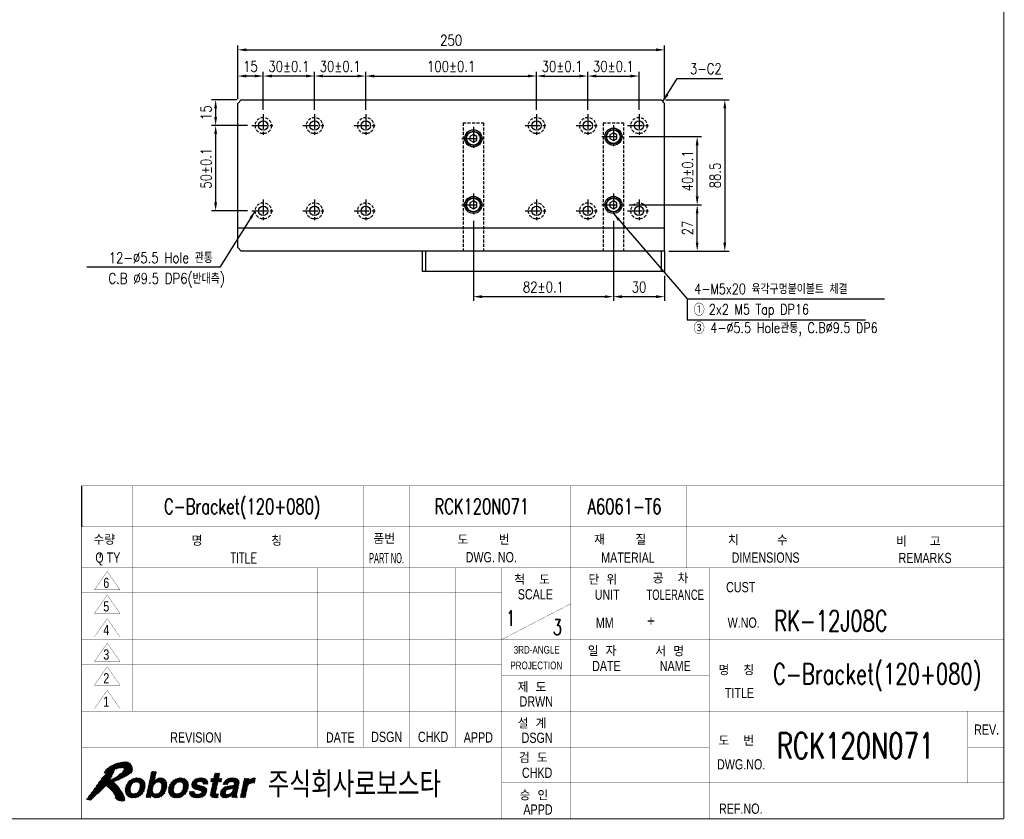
# Model space of a CAD drawing. Extents: x 2848 to 4001, y -7894 to -7084.
# Tile 3 of 4: x 3425 to 4001, y -7877 to -7409. Entities that reach past the tile are written whole.
import ezdxf
from ezdxf.enums import TextEntityAlignment as Align

# ---------------------------------------------------------------- set-up
doc = ezdxf.new("R2010")
doc.units = 0
doc.header["$LTSCALE"] = 7
doc.linetypes.add('CENTER', pattern=[2, 1.25, -0.25, 0.25, -0.25])
doc.linetypes.add('HIDDEN', pattern=[0.375, 0.25, -0.125])
doc.layers.get('0').update_dxf_attribs({"linetype": 'CONTINUOUS'})
doc.layers.get('DEFPOINTS').update_dxf_attribs({"linetype": 'CONTINUOUS'})
for name, color, linetype in [('1', 3, 'CENTER'), ('3', 4, 'CONTINUOUS'), ('CENTERLINE', 3, 'CENTER'), ('DIMENSION', 4, 'CONTINUOUS'), ('HIDDENLINE', 5, 'HIDDEN'), ('TEXT', 4, 'CONTINUOUS')]:
    doc.layers.add(name, color=color, linetype=linetype)
doc.styles.add('GHS', font='romans.shx', dxfattribs={"width": 0.8, "bigfont": 'ghs.shx'})
doc.styles.add('HS', font='txt.shx', dxfattribs={"width": 0.8, "bigfont": 'hs.shx'})
doc.styles.add('ROMANS', font='ROMANS.shx', dxfattribs={"width": 0.8})
doc.styles.get("Standard").update_dxf_attribs({"font": 'Gulim.ttf'})
doc.dimstyles.new('ISO-25(x2.5)', dxfattribs={"dimscale": 2.5, "dimtxt": 2.5, "dimasz": 2, "dimexe": 1, "dimexo": 1, "dimgap": 1, "dimtad": 1, "dimdec": 4, "dimdsep": 46, "dimtxsty": 'GHS', "dimcen": 0, "dimclrd": 256, "dimclre": 256, "dimclrt": 9, "dimadec": 0, "dimazin": 0, "dimtfac": 1, "dimtdec": 4, "dimtmove": 0, "dimatfit": 3, "dimfxl": 0, "dimtolj": 1, "dimarcsym": 0})
pattern_1 = [(45, (-230, -10), (-0.08838835, 0.08838835), [])]

# ---------------------------------------------------------------- blocks, each defined once
blk = doc.blocks.new('*D27')
at = {"layer": 'DEFPOINTS', "color": 0}
for p in [(3787.51, -7442), (3757.51, -7464.25), (3787.51, -7464.25)]:
    blk.add_point(p, dxfattribs=at)
at = {"layer": 'DIMENSION', "lineweight": -2}
for p, q in [((3757.51, -7461.75), (3757.51, -7439.5)), ((3762.51, -7442), (3782.51, -7442)), ((3787.51, -7461.75), (3787.51, -7439.5))]:
    blk.add_line(p, q, dxfattribs=at)
at = {"layer": 'DIMENSION'}
for points in [[(3762.51, -7441.16), (3762.51, -7442.83), (3757.51, -7442)], [(3782.51, -7441.16), (3782.51, -7442.83), (3787.51, -7442)]]:
    blk.add_solid(points, dxfattribs=at)
at = {"layer": 'DIMENSION', "color": 9, "insert": (3772.51, -7436.37), "char_height": 6.25, "attachment_point": 5, "style": 'GHS'}
blk.add_mtext('\\A1;30%%P0.1', dxfattribs=at)
blk = doc.blocks.new('*D26')
at = {"layer": 'DEFPOINTS', "color": 0}
for p in [(3757.51, -7442), (3727.51, -7464.25), (3757.51, -7464.25)]:
    blk.add_point(p, dxfattribs=at)
at = {"layer": 'DIMENSION', "lineweight": -2}
for p, q in [((3727.51, -7461.75), (3727.51, -7439.5)), ((3732.51, -7442), (3752.51, -7442)), ((3757.51, -7461.75), (3757.51, -7439.5))]:
    blk.add_line(p, q, dxfattribs=at)
at = {"layer": 'DIMENSION'}
for points in [[(3732.51, -7441.16), (3732.51, -7442.83), (3727.51, -7442)], [(3752.51, -7441.16), (3752.51, -7442.83), (3757.51, -7442)]]:
    blk.add_solid(points, dxfattribs=at)
at = {"layer": 'DIMENSION', "color": 9, "insert": (3742.51, -7436.37), "char_height": 6.25, "attachment_point": 5, "style": 'GHS'}
blk.add_mtext('\\A1;30%%P0.1', dxfattribs=at)
blk = doc.blocks.new('*D25')
at = {"layer": 'DEFPOINTS', "color": 0}
for p in [(3727.51, -7442), (3627.51, -7464.25), (3727.51, -7464.25)]:
    blk.add_point(p, dxfattribs=at)
at = {"layer": 'DIMENSION', "lineweight": -2}
for p, q in [((3627.51, -7461.75), (3627.51, -7439.5)), ((3632.51, -7442), (3722.51, -7442)), ((3727.51, -7461.75), (3727.51, -7439.5))]:
    blk.add_line(p, q, dxfattribs=at)
at = {"layer": 'DIMENSION'}
for points in [[(3632.51, -7441.16), (3632.51, -7442.83), (3627.51, -7442)], [(3722.51, -7441.16), (3722.51, -7442.83), (3727.51, -7442)]]:
    blk.add_solid(points, dxfattribs=at)
at = {"layer": 'DIMENSION', "color": 9, "insert": (3677.51, -7436.37), "char_height": 6.25, "attachment_point": 5, "style": 'GHS'}
blk.add_mtext('\\A1;100%%P0.1', dxfattribs=at)
blk = doc.blocks.new('*D24')
at = {"layer": 'DEFPOINTS', "color": 0}
for p in [(3627.51, -7442), (3597.51, -7464.25), (3627.51, -7464.25)]:
    blk.add_point(p, dxfattribs=at)
at = {"layer": 'DIMENSION', "lineweight": -2}
for p, q in [((3597.51, -7461.75), (3597.51, -7439.5)), ((3602.51, -7442), (3622.51, -7442)), ((3627.51, -7461.75), (3627.51, -7439.5))]:
    blk.add_line(p, q, dxfattribs=at)
at = {"layer": 'DIMENSION'}
for points in [[(3602.51, -7441.16), (3602.51, -7442.83), (3597.51, -7442)], [(3622.51, -7441.16), (3622.51, -7442.83), (3627.51, -7442)]]:
    blk.add_solid(points, dxfattribs=at)
at = {"layer": 'DIMENSION', "color": 9, "insert": (3612.51, -7436.37), "char_height": 6.25, "attachment_point": 5, "style": 'GHS'}
blk.add_mtext('\\A1;30%%P0.1', dxfattribs=at)
blk = doc.blocks.new('*D47')
at = {"layer": 'DEFPOINTS', "color": 0}
for p in [(3772.51, -7524.25), (3802.51, -7556.5), (3772.51, -7571.23)]:
    blk.add_point(p, dxfattribs=at)
at = {"layer": 'DIMENSION', "lineweight": -2}
for p, q in [((3772.51, -7526.75), (3772.51, -7573.73)), ((3802.51, -7559), (3802.51, -7573.73)), ((3797.51, -7571.23), (3777.51, -7571.23))]:
    blk.add_line(p, q, dxfattribs=at)
at = {"layer": 'DIMENSION'}
for points in [[(3777.51, -7570.39), (3777.51, -7572.06), (3772.51, -7571.23)], [(3797.51, -7570.39), (3797.51, -7572.06), (3802.51, -7571.23)]]:
    blk.add_solid(points, dxfattribs=at)
at = {"layer": 'DIMENSION', "color": 9, "insert": (3787.51, -7565.6), "char_height": 6.25, "attachment_point": 5, "style": 'GHS'}
blk.add_mtext('\\A1;30', dxfattribs=at)
blk = doc.blocks.new('*D46')
at = {"layer": 'DEFPOINTS', "color": 0}
for p in [(3690.51, -7524.25), (3772.51, -7524.25), (3690.51, -7571.23)]:
    blk.add_point(p, dxfattribs=at)
at = {"layer": 'DIMENSION', "lineweight": -2}
for p, q in [((3690.51, -7526.75), (3690.51, -7573.73)), ((3772.51, -7526.75), (3772.51, -7573.73)), ((3767.51, -7571.23), (3695.51, -7571.23))]:
    blk.add_line(p, q, dxfattribs=at)
at = {"layer": 'DIMENSION'}
for points in [[(3695.51, -7570.39), (3695.51, -7572.06), (3690.51, -7571.23)], [(3767.51, -7570.39), (3767.51, -7572.06), (3772.51, -7571.23)]]:
    blk.add_solid(points, dxfattribs=at)
at = {"layer": 'DIMENSION', "color": 9, "insert": (3731.51, -7565.6), "char_height": 6.25, "attachment_point": 5, "style": 'GHS'}
blk.add_mtext('\\A1;82%%P0.1', dxfattribs=at)
blk = doc.blocks.new('*D45')
at = {"layer": 'DEFPOINTS', "color": 0}
for p in [(3779.26, -7517.5), (3821.56, -7517.5), (3802.51, -7544.5)]:
    blk.add_point(p, dxfattribs=at)
at = {"layer": 'DIMENSION', "lineweight": -2}
for p, q in [((3781.76, -7517.5), (3824.06, -7517.5)), ((3821.56, -7539.5), (3821.56, -7522.5)), ((3805.01, -7544.5), (3824.06, -7544.5))]:
    blk.add_line(p, q, dxfattribs=at)
at = {"layer": 'DIMENSION'}
for points in [[(3820.73, -7522.5), (3822.4, -7522.5), (3821.56, -7517.5)], [(3820.73, -7539.5), (3822.4, -7539.5), (3821.56, -7544.5)]]:
    blk.add_solid(points, dxfattribs=at)
at = {"layer": 'DIMENSION', "color": 9, "insert": (3815.94, -7531), "char_height": 6.25, "attachment_point": 5, "rotation": 90, "style": 'GHS'}
blk.add_mtext('\\A1;27', dxfattribs=at)
blk = doc.blocks.new('*D44')
at = {"layer": 'DEFPOINTS', "color": 0}
for p in [(3779.26, -7477.5), (3821.56, -7477.5), (3779.26, -7517.5)]:
    blk.add_point(p, dxfattribs=at)
at = {"layer": 'DIMENSION', "lineweight": -2}
for p, q in [((3781.76, -7477.5), (3824.06, -7477.5)), ((3821.56, -7512.5), (3821.56, -7482.5)), ((3781.76, -7517.5), (3824.06, -7517.5))]:
    blk.add_line(p, q, dxfattribs=at)
at = {"layer": 'DIMENSION'}
for points in [[(3820.73, -7482.5), (3822.4, -7482.5), (3821.56, -7477.5)], [(3820.73, -7512.5), (3822.4, -7512.5), (3821.56, -7517.5)]]:
    blk.add_solid(points, dxfattribs=at)
at = {"layer": 'DIMENSION', "color": 9, "insert": (3815.94, -7497.5), "char_height": 6.25, "attachment_point": 5, "rotation": 90, "style": 'GHS'}
blk.add_mtext('\\A1;40%%P0.1', dxfattribs=at)
blk = doc.blocks.new('*D43')
at = {"layer": 'DEFPOINTS', "color": 0}
for p in [(3800.51, -7456), (3802.51, -7544.5), (3837.75, -7544.5)]:
    blk.add_point(p, dxfattribs=at)
at = {"layer": 'DIMENSION', "lineweight": -2}
for p, q in [((3803.01, -7456), (3840.25, -7456)), ((3837.75, -7461), (3837.75, -7539.5)), ((3805.01, -7544.5), (3840.25, -7544.5))]:
    blk.add_line(p, q, dxfattribs=at)
at = {"layer": 'DIMENSION'}
for points in [[(3836.92, -7461), (3838.59, -7461), (3837.75, -7456)], [(3836.92, -7539.5), (3838.59, -7539.5), (3837.75, -7544.5)]]:
    blk.add_solid(points, dxfattribs=at)
at = {"layer": 'DIMENSION', "color": 9, "insert": (3832.13, -7500.25), "char_height": 6.25, "attachment_point": 5, "rotation": 90, "style": 'GHS'}
blk.add_mtext('\\A1;88.5', dxfattribs=at)
blk = doc.blocks.new('*D42')
at = {"layer": 'DEFPOINTS', "color": 0}
for p in [(3567.51, -7442), (3567.51, -7464.25), (3597.51, -7464.25)]:
    blk.add_point(p, dxfattribs=at)
at = {"layer": 'DIMENSION', "lineweight": -2}
for p, q in [((3567.51, -7461.75), (3567.51, -7439.5)), ((3592.51, -7442), (3572.51, -7442)), ((3597.51, -7461.75), (3597.51, -7439.5))]:
    blk.add_line(p, q, dxfattribs=at)
at = {"layer": 'DIMENSION'}
for points in [[(3572.51, -7441.16), (3572.51, -7442.83), (3567.51, -7442)], [(3592.51, -7441.16), (3592.51, -7442.83), (3597.51, -7442)]]:
    blk.add_solid(points, dxfattribs=at)
at = {"layer": 'DIMENSION', "color": 9, "insert": (3582.51, -7436.37), "char_height": 6.25, "attachment_point": 5, "style": 'GHS'}
blk.add_mtext('\\A1;30%%P0.1', dxfattribs=at)
blk = doc.blocks.new('*D41')
at = {"layer": 'DEFPOINTS', "color": 0}
for p in [(3552.51, -7442), (3552.51, -7458), (3567.51, -7464.25)]:
    blk.add_point(p, dxfattribs=at)
at = {"layer": 'DIMENSION', "lineweight": -2}
for p, q in [((3552.51, -7455.5), (3552.51, -7439.5)), ((3562.51, -7442), (3557.51, -7442)), ((3567.51, -7461.75), (3567.51, -7439.5))]:
    blk.add_line(p, q, dxfattribs=at)
at = {"layer": 'DIMENSION'}
for points in [[(3557.51, -7441.16), (3557.51, -7442.83), (3552.51, -7442)], [(3562.51, -7441.16), (3562.51, -7442.83), (3567.51, -7442)]]:
    blk.add_solid(points, dxfattribs=at)
at = {"layer": 'DIMENSION', "color": 9, "insert": (3560.01, -7436.37), "char_height": 6.25, "attachment_point": 5, "style": 'GHS'}
blk.add_mtext('\\A1;15', dxfattribs=at)
blk = doc.blocks.new('*D40')
at = {"layer": 'DEFPOINTS', "color": 0}
for p in [(3802.51, -7426.65), (3552.51, -7458), (3802.51, -7458)]:
    blk.add_point(p, dxfattribs=at)
at = {"layer": 'DIMENSION', "lineweight": -2}
for p, q in [((3552.51, -7455.5), (3552.51, -7424.15)), ((3802.51, -7455.5), (3802.51, -7424.15)), ((3557.51, -7426.65), (3797.51, -7426.65))]:
    blk.add_line(p, q, dxfattribs=at)
at = {"layer": 'DIMENSION'}
for points in [[(3557.51, -7425.81), (3557.51, -7427.48), (3552.51, -7426.65)], [(3797.51, -7425.81), (3797.51, -7427.48), (3802.51, -7426.65)]]:
    blk.add_solid(points, dxfattribs=at)
at = {"layer": 'DIMENSION', "color": 9, "insert": (3677.51, -7421.02), "char_height": 6.25, "attachment_point": 5, "style": 'GHS'}
blk.add_mtext('\\A1;250', dxfattribs=at)
blk = doc.blocks.new('*D39')
at = {"layer": 'DEFPOINTS', "color": 0}
for p in [(3554.51, -7456), (3539.6, -7471), (3560.76, -7471)]:
    blk.add_point(p, dxfattribs=at)
at = {"layer": 'DIMENSION', "lineweight": -2}
for p, q in [((3552.01, -7456), (3537.1, -7456)), ((3539.6, -7461), (3539.6, -7466)), ((3558.26, -7471), (3537.1, -7471))]:
    blk.add_line(p, q, dxfattribs=at)
at = {"layer": 'DIMENSION'}
for points in [[(3538.76, -7461), (3540.43, -7461), (3539.6, -7456)], [(3538.76, -7466), (3540.43, -7466), (3539.6, -7471)]]:
    blk.add_solid(points, dxfattribs=at)
at = {"layer": 'DIMENSION', "color": 9, "insert": (3533.97, -7463.5), "char_height": 6.25, "attachment_point": 5, "rotation": 90, "style": 'GHS'}
blk.add_mtext('\\A1;15', dxfattribs=at)
blk = doc.blocks.new('*D38')
at = {"layer": 'DEFPOINTS', "color": 0}
for p in [(3560.76, -7471), (3539.6, -7521), (3560.76, -7521)]:
    blk.add_point(p, dxfattribs=at)
at = {"layer": 'DIMENSION', "lineweight": -2}
for p, q in [((3558.26, -7471), (3537.1, -7471)), ((3539.6, -7476), (3539.6, -7516)), ((3558.26, -7521), (3537.1, -7521))]:
    blk.add_line(p, q, dxfattribs=at)
at = {"layer": 'DIMENSION'}
for points in [[(3538.76, -7476), (3540.43, -7476), (3539.6, -7471)], [(3538.76, -7516), (3540.43, -7516), (3539.6, -7521)]]:
    blk.add_solid(points, dxfattribs=at)
at = {"layer": 'DIMENSION', "color": 9, "insert": (3533.97, -7496), "char_height": 6.25, "attachment_point": 5, "rotation": 90, "style": 'GHS'}
blk.add_mtext('\\A1;50%%P0.1', dxfattribs=at)
blk = doc.blocks.new('LOGO-ROBOSTAR')
at = {"linetype": 'Continuous'}
h = blk.add_hatch(dxfattribs=at)
h.set_pattern_fill('ANSI31', color=230, style=0)
h.set_pattern_definition(pattern_1)
h.paths.add_polyline_path([(9.53, 10.79), (9.13, 11.02), (8.68, 11.12), (8.21, 11.1), (7.73, 11.02), (7.27, 10.92), (6.83, 10.83), (6.33, 10.61), (5.82, 10.35), (5.33, 10.06), (4.89, 9.7), (4.53, 9.27), (4.31, 8.74), (4.38, 8.82), (4.46, 8.88), (4.54, 8.94), (4.62, 9), (4.7, 9.06), (4.78, 9.12), (4.81, 9.1), (4.83, 9.07), (4.83, 9.04), (4.83, 9), (4.83, 8.96), (4.83, 8.93), (4.15, 8.1), (3.49, 7.26), (2.85, 6.39), (2.22, 5.52), (1.58, 4.66), (0.93, 3.8), (1.07, 3.75), (1.2, 3.71), (1.35, 3.68), (1.49, 3.66), (1.64, 3.65), (1.79, 3.66), (2.27, 4.16), (2.78, 4.6), (3.3, 5.02), (3.81, 5.44), (4.29, 5.9), (4.73, 6.42), (5.14, 6.14), (5.53, 5.81), (5.89, 5.45), (6.2, 5.05), (6.46, 4.62), (6.63, 4.18), (6.61, 4.14), (6.58, 4.14), (6.55, 4.15), (6.52, 4.16), (6.48, 4.18), (6.44, 4.18), (6.51, 4.08), (6.59, 3.98), (6.68, 3.89), (6.78, 3.79), (6.87, 3.7), (6.97, 3.61), (7.21, 3.58), (7.45, 3.52), (7.69, 3.45), (7.93, 3.42), (8.16, 3.45), (8.39, 3.56), (8.43, 3.71), (8.44, 3.85), (8.42, 3.99), (8.39, 4.13), (8.36, 4.28), (8.34, 4.42), (8.07, 4.93), (7.77, 5.43), (7.44, 5.93), (7.08, 6.4), (6.68, 6.83), (6.25, 7.22), (6.85, 7.45), (7.44, 7.7), (8.01, 7.97), (8.58, 8.26), (9.13, 8.58), (9.67, 8.93), (9.87, 9.21), (9.96, 9.53), (9.95, 9.87), (9.87, 10.21), (9.72, 10.52)])
h.paths.add_polyline_path([(8.2, 9.45), (7.81, 9.02), (7.39, 8.64), (6.95, 8.3), (6.48, 8.02), (6, 7.79), (5.5, 7.6), (5.7, 7.93), (5.88, 8.27), (6.04, 8.61), (6.21, 8.96), (6.37, 9.3), (6.54, 9.64), (6.8, 9.75), (7.06, 9.83), (7.34, 9.89), (7.62, 9.93), (7.91, 9.96), (8.2, 9.97), (8.28, 9.91), (8.3, 9.83), (8.28, 9.74), (8.25, 9.64), (8.22, 9.55)], flags=16)
h = blk.add_hatch(dxfattribs=at)
h.set_pattern_fill('ANSI31', color=5, style=0)
h.set_pattern_definition(pattern_1)
h.paths.add_polyline_path([(10.7, 7.17), (10.36, 7.12), (10.09, 6.98), (9.89, 6.78), (9.73, 6.54), (9.63, 6.28), (9.56, 6.03), (9.52, 5.78), (9.52, 5.52), (9.57, 5.28), (9.69, 5.08), (9.9, 4.94), (10.22, 4.89), (10.56, 4.94), (10.83, 5.08), (11.04, 5.28), (11.19, 5.52), (11.29, 5.78), (11.36, 6.03), (11.4, 6.28), (11.4, 6.54), (11.35, 6.78), (11.23, 6.98), (11.02, 7.12)], flags=16)
h.paths.add_polyline_path([(10.04, 4.06), (9.56, 4.11), (9.15, 4.27), (8.81, 4.54), (8.59, 4.92), (8.49, 5.42), (8.55, 6.03), (8.75, 6.64), (9.06, 7.14), (9.45, 7.52), (9.89, 7.79), (10.38, 7.94), (10.88, 8), (11.36, 7.94), (11.78, 7.79), (12.11, 7.52), (12.34, 7.14), (12.43, 6.64), (12.37, 6.03), (12.17, 5.42), (11.86, 4.92), (11.48, 4.54), (11.03, 4.27), (10.54, 4.11)])
h.paths.add_polyline_path([(14.24, 7.41), (14.25, 7.41), (14.37, 7.54), (14.52, 7.67), (14.7, 7.79), (14.91, 7.9), (15.16, 7.97), (15.46, 8), (15.85, 7.94), (16.18, 7.78), (16.44, 7.52), (16.61, 7.15), (16.67, 6.66), (16.6, 6.07), (16.46, 5.57), (16.23, 5.09), (15.94, 4.68), (15.56, 4.36), (15.12, 4.14), (14.6, 4.06), (14.4, 4.08), (14.2, 4.12), (14.02, 4.19), (13.87, 4.3), (13.73, 4.44), (13.64, 4.63), (13.63, 4.63), (13.53, 4.16), (12.56, 4.16), (13.64, 9.21), (14.62, 9.21)])
h.paths.add_polyline_path([(14.98, 7.15), (14.68, 7.1), (14.43, 6.97), (14.23, 6.77), (14.08, 6.52), (13.96, 6.24), (13.88, 5.95), (13.85, 5.67), (13.86, 5.42), (13.93, 5.2), (14.06, 5.03), (14.25, 4.91), (14.53, 4.87), (14.82, 4.92), (15.06, 5.07), (15.25, 5.27), (15.4, 5.51), (15.51, 5.76), (15.58, 6), (15.62, 6.29), (15.62, 6.56), (15.56, 6.8), (15.44, 6.98), (15.25, 7.1)], flags=16)
h.paths.add_polyline_path([(31.76, 7.9), (32.7, 7.9), (32.57, 7.25), (32.58, 7.25), (32.72, 7.44), (32.88, 7.61), (33.05, 7.77), (33.25, 7.89), (33.49, 7.97), (33.76, 8), (33.8, 8), (33.83, 7.99), (33.86, 7.99), (33.89, 7.99), (33.92, 7.99), (33.95, 7.98), (33.74, 6.99), (33.7, 6.99), (33.65, 6.99), (33.6, 7), (33.55, 7), (33.51, 7), (33.46, 7), (33.12, 6.96), (32.86, 6.86), (32.66, 6.71), (32.52, 6.52), (32.42, 6.32), (32.36, 6.11), (31.95, 4.16), (30.97, 4.16)])
h.paths.add_polyline_path([(26.77, 7.9), (27.38, 7.9), (27.23, 7.2), (26.62, 7.2), (26.19, 5.17), (26.17, 5.07), (26.17, 4.99), (26.19, 4.93), (26.25, 4.89), (26.36, 4.87), (26.53, 4.86), (26.56, 4.86), (26.6, 4.87), (26.63, 4.87), (26.67, 4.87), (26.7, 4.87), (26.74, 4.88), (26.58, 4.13), (26.5, 4.13), (26.42, 4.13), (26.34, 4.12), (26.27, 4.12), (26.19, 4.12), (26.11, 4.12), (25.99, 4.12), (25.62, 4.14), (25.37, 4.22), (25.21, 4.34), (25.13, 4.5), (25.12, 4.7), (25.15, 4.93), (25.64, 7.2), (25.13, 7.2), (25.28, 7.9), (25.78, 7.9), (26, 8.91), (26.98, 8.91)])
h.paths.add_polyline_path([(18.49, 4.06), (18.01, 4.11), (17.59, 4.27), (17.25, 4.54), (17.03, 4.92), (16.93, 5.42), (16.99, 6.03), (17.2, 6.64), (17.5, 7.14), (17.89, 7.52), (18.34, 7.79), (18.82, 7.94), (19.32, 8), (19.8, 7.94), (20.22, 7.79), (20.55, 7.52), (20.78, 7.14), (20.87, 6.64), (20.81, 6.03), (20.61, 5.42), (20.31, 4.92), (19.92, 4.54), (19.47, 4.27), (18.99, 4.11)])
h.paths.add_polyline_path([(19.15, 7.17), (18.8, 7.12), (18.54, 6.98), (18.33, 6.78), (18.18, 6.54), (18.07, 6.28), (18, 6.03), (17.97, 5.78), (17.96, 5.52), (18.01, 5.28), (18.13, 5.08), (18.34, 4.94), (18.66, 4.89), (19, 4.94), (19.27, 5.08), (19.48, 5.28), (19.63, 5.52), (19.74, 5.78), (19.8, 6.03), (19.84, 6.28), (19.85, 6.54), (19.8, 6.78), (19.68, 6.98), (19.46, 7.12)], flags=16)
h.paths.add_polyline_path([(23.7, 6.76), (23.7, 6.88), (23.68, 6.99), (23.63, 7.1), (23.53, 7.18), (23.37, 7.23), (23.15, 7.25), (22.91, 7.24), (22.74, 7.19), (22.62, 7.13), (22.54, 7.05), (22.49, 6.97), (22.46, 6.89), (22.59, 6.66), (23, 6.53), (23.53, 6.41), (24.06, 6.23), (24.42, 5.9), (24.48, 5.35), (24.3, 4.87), (24.01, 4.53), (23.65, 4.3), (23.27, 4.15), (22.89, 4.08), (22.57, 4.06), (22.15, 4.09), (21.75, 4.18), (21.42, 4.33), (21.17, 4.58), (21.03, 4.91), (21.04, 5.36), (22.05, 5.36), (22.04, 5.2), (22.07, 5.07), (22.15, 4.96), (22.28, 4.88), (22.48, 4.83), (22.75, 4.81), (22.98, 4.83), (23.15, 4.88), (23.29, 4.95), (23.38, 5.03), (23.43, 5.12), (23.46, 5.19), (23.34, 5.43), (22.94, 5.56), (22.4, 5.68), (21.88, 5.86), (21.53, 6.19), (21.47, 6.75), (21.56, 7.03), (21.73, 7.31), (21.97, 7.58), (22.3, 7.79), (22.72, 7.94), (23.25, 8), (23.62, 7.98), (23.97, 7.91), (24.29, 7.77), (24.53, 7.55), (24.66, 7.22), (24.66, 6.76)])
h.paths.add_polyline_path([(29.59, 5.98), (29.53, 5.94), (29.45, 5.91), (29.35, 5.87), (29.23, 5.84), (29.07, 5.81), (28.88, 5.78), (28.7, 5.74), (28.53, 5.69), (28.38, 5.62), (28.25, 5.53), (28.15, 5.39), (28.09, 5.21), (28.08, 5.06), (28.11, 4.94), (28.17, 4.86), (28.26, 4.8), (28.36, 4.77), (28.45, 4.76), (28.68, 4.79), (28.89, 4.85), (29.1, 4.96), (29.27, 5.11), (29.41, 5.29), (29.49, 5.5)], flags=16)
h.paths.add_polyline_path([(30.32, 4.89), (30.29, 4.7), (30.28, 4.55), (30.29, 4.45), (30.32, 4.38), (30.36, 4.34), (30.42, 4.31), (30.38, 4.16), (29.32, 4.16), (29.32, 4.24), (29.31, 4.31), (29.31, 4.37), (29.31, 4.43), (29.32, 4.51), (29.33, 4.6), (29.18, 4.48), (29.01, 4.36), (28.81, 4.25), (28.58, 4.15), (28.31, 4.09), (28, 4.06), (27.73, 4.09), (27.48, 4.17), (27.28, 4.32), (27.13, 4.53), (27.07, 4.8), (27.1, 5.15), (27.2, 5.49), (27.37, 5.77), (27.58, 5.99), (27.84, 6.16), (28.13, 6.28), (28.44, 6.35), (29.35, 6.48), (29.43, 6.49), (29.52, 6.52), (29.6, 6.56), (29.67, 6.61), (29.72, 6.68), (29.76, 6.77), (29.77, 6.95), (29.71, 7.07), (29.61, 7.15), (29.48, 7.19), (29.34, 7.21), (29.21, 7.21), (28.99, 7.19), (28.82, 7.12), (28.69, 7.03), (28.6, 6.92), (28.54, 6.8), (28.49, 6.69), (27.54, 6.69), (27.76, 7.18), (28.04, 7.54), (28.36, 7.77), (28.73, 7.91), (29.11, 7.98), (29.49, 8), (29.78, 7.98), (30.1, 7.92), (30.39, 7.8), (30.63, 7.6), (30.76, 7.31), (30.75, 6.91)])
at = {"color": 230, "const_width": 0.00973}
for points in [[(9.53, 10.79), (9.13, 11.02), (8.68, 11.12), (8.21, 11.1), (7.73, 11.02), (7.27, 10.92), (6.83, 10.83), (6.33, 10.61), (5.82, 10.35), (5.33, 10.06), (4.89, 9.7), (4.53, 9.27), (4.31, 8.74), (4.38, 8.82), (4.46, 8.88), (4.54, 8.94), (4.62, 9), (4.7, 9.06), (4.78, 9.12), (4.81, 9.1), (4.83, 9.07), (4.83, 9.04), (4.83, 9), (4.83, 8.96), (4.83, 8.93), (4.15, 8.1), (3.49, 7.26), (2.85, 6.39), (2.22, 5.52), (1.58, 4.66), (0.93, 3.8), (1.07, 3.75), (1.2, 3.71), (1.35, 3.68), (1.49, 3.66), (1.64, 3.65), (1.79, 3.66), (2.27, 4.16), (2.78, 4.6), (3.3, 5.02), (3.81, 5.44), (4.29, 5.9), (4.73, 6.42), (5.14, 6.14), (5.53, 5.81), (5.89, 5.45), (6.2, 5.05), (6.46, 4.62), (6.63, 4.18), (6.61, 4.14), (6.58, 4.14), (6.55, 4.15), (6.52, 4.16), (6.48, 4.18), (6.44, 4.18), (6.51, 4.08), (6.59, 3.98), (6.68, 3.89), (6.78, 3.79), (6.87, 3.7), (6.97, 3.61), (7.21, 3.58), (7.45, 3.52), (7.69, 3.45), (7.93, 3.42), (8.16, 3.45), (8.39, 3.56), (8.43, 3.71), (8.44, 3.85), (8.42, 3.99), (8.39, 4.13), (8.36, 4.28), (8.34, 4.42), (8.07, 4.93), (7.77, 5.43), (7.44, 5.93), (7.08, 6.4), (6.68, 6.83), (6.25, 7.22), (6.85, 7.45), (7.44, 7.7), (8.01, 7.97), (8.58, 8.26), (9.13, 8.58), (9.67, 8.93), (9.87, 9.21), (9.96, 9.53), (9.95, 9.87), (9.87, 10.21), (9.72, 10.52)], [(8.2, 9.45), (7.81, 9.02), (7.39, 8.64), (6.95, 8.3), (6.48, 8.02), (6, 7.79), (5.5, 7.6), (5.7, 7.93), (5.88, 8.27), (6.04, 8.61), (6.21, 8.96), (6.37, 9.3), (6.54, 9.64), (6.8, 9.75), (7.06, 9.83), (7.34, 9.89), (7.62, 9.93), (7.91, 9.96), (8.2, 9.97), (8.28, 9.91), (8.3, 9.83), (8.28, 9.74), (8.25, 9.64), (8.22, 9.55)]]:
    blk.add_lwpolyline(points, close=True, dxfattribs=at)
at = {"color": 5, "const_width": 0.00973}
for points in [[(10.04, 4.06), (9.56, 4.11), (9.15, 4.27), (8.81, 4.54), (8.59, 4.92), (8.49, 5.42), (8.55, 6.03), (8.75, 6.64), (9.06, 7.14), (9.45, 7.52), (9.89, 7.79), (10.38, 7.94), (10.88, 8), (11.36, 7.94), (11.78, 7.79), (12.11, 7.52), (12.34, 7.14), (12.43, 6.64), (12.37, 6.03), (12.17, 5.42), (11.86, 4.92), (11.48, 4.54), (11.03, 4.27), (10.54, 4.11)], [(14.24, 7.41), (14.25, 7.41), (14.37, 7.54), (14.52, 7.67), (14.7, 7.79), (14.91, 7.9), (15.16, 7.97), (15.46, 8), (15.85, 7.94), (16.18, 7.78), (16.44, 7.52), (16.61, 7.15), (16.67, 6.66), (16.6, 6.07), (16.46, 5.57), (16.23, 5.09), (15.94, 4.68), (15.56, 4.36), (15.12, 4.14), (14.6, 4.06), (14.4, 4.08), (14.2, 4.12), (14.02, 4.19), (13.87, 4.3), (13.73, 4.44), (13.64, 4.63), (13.63, 4.63), (13.53, 4.16), (12.56, 4.16), (13.64, 9.21), (14.62, 9.21)], [(18.49, 4.06), (18.01, 4.11), (17.59, 4.27), (17.25, 4.54), (17.03, 4.92), (16.93, 5.42), (16.99, 6.03), (17.2, 6.64), (17.5, 7.14), (17.89, 7.52), (18.34, 7.79), (18.82, 7.94), (19.32, 8), (19.8, 7.94), (20.22, 7.79), (20.55, 7.52), (20.78, 7.14), (20.87, 6.64), (20.81, 6.03), (20.61, 5.42), (20.31, 4.92), (19.92, 4.54), (19.47, 4.27), (18.99, 4.11)], [(23.7, 6.76), (23.7, 6.88), (23.68, 6.99), (23.63, 7.1), (23.53, 7.18), (23.37, 7.23), (23.15, 7.25), (22.91, 7.24), (22.74, 7.19), (22.62, 7.13), (22.54, 7.05), (22.49, 6.97), (22.46, 6.89), (22.59, 6.66), (23, 6.53), (23.53, 6.41), (24.06, 6.23), (24.42, 5.9), (24.48, 5.35), (24.3, 4.87), (24.01, 4.53), (23.65, 4.3), (23.27, 4.15), (22.89, 4.08), (22.57, 4.06), (22.15, 4.09), (21.75, 4.18), (21.42, 4.33), (21.17, 4.58), (21.03, 4.91), (21.04, 5.36), (22.05, 5.36), (22.04, 5.2), (22.07, 5.07), (22.15, 4.96), (22.28, 4.88), (22.48, 4.83), (22.75, 4.81), (22.98, 4.83), (23.15, 4.88), (23.29, 4.95), (23.38, 5.03), (23.43, 5.12), (23.46, 5.19), (23.34, 5.43), (22.94, 5.56), (22.4, 5.68), (21.88, 5.86), (21.53, 6.19), (21.47, 6.75), (21.56, 7.03), (21.73, 7.31), (21.97, 7.58), (22.3, 7.79), (22.72, 7.94), (23.25, 8), (23.62, 7.98), (23.97, 7.91), (24.29, 7.77), (24.53, 7.55), (24.66, 7.22), (24.66, 6.76)], [(26.77, 7.9), (27.38, 7.9), (27.23, 7.2), (26.62, 7.2), (26.19, 5.17), (26.17, 5.07), (26.17, 4.99), (26.19, 4.93), (26.25, 4.89), (26.36, 4.87), (26.53, 4.86), (26.56, 4.86), (26.6, 4.87), (26.63, 4.87), (26.67, 4.87), (26.7, 4.87), (26.74, 4.88), (26.58, 4.13), (26.5, 4.13), (26.42, 4.13), (26.34, 4.12), (26.27, 4.12), (26.19, 4.12), (26.11, 4.12), (25.99, 4.12), (25.62, 4.14), (25.37, 4.22), (25.21, 4.34), (25.13, 4.5), (25.12, 4.7), (25.15, 4.93), (25.64, 7.2), (25.13, 7.2), (25.28, 7.9), (25.78, 7.9), (26, 8.91), (26.98, 8.91)], [(30.32, 4.89), (30.29, 4.7), (30.28, 4.55), (30.29, 4.45), (30.32, 4.38), (30.36, 4.34), (30.42, 4.31), (30.38, 4.16), (29.32, 4.16), (29.32, 4.24), (29.31, 4.31), (29.31, 4.37), (29.31, 4.43), (29.32, 4.51), (29.33, 4.6), (29.18, 4.48), (29.01, 4.36), (28.81, 4.25), (28.58, 4.15), (28.31, 4.09), (28, 4.06), (27.73, 4.09), (27.48, 4.17), (27.28, 4.32), (27.13, 4.53), (27.07, 4.8), (27.1, 5.15), (27.2, 5.49), (27.37, 5.77), (27.58, 5.99), (27.84, 6.16), (28.13, 6.28), (28.44, 6.35), (29.35, 6.48), (29.43, 6.49), (29.52, 6.52), (29.6, 6.56), (29.67, 6.61), (29.72, 6.68), (29.76, 6.77), (29.77, 6.95), (29.71, 7.07), (29.61, 7.15), (29.48, 7.19), (29.34, 7.21), (29.21, 7.21), (28.99, 7.19), (28.82, 7.12), (28.69, 7.03), (28.6, 6.92), (28.54, 6.8), (28.49, 6.69), (27.54, 6.69), (27.76, 7.18), (28.04, 7.54), (28.36, 7.77), (28.73, 7.91), (29.11, 7.98), (29.49, 8), (29.78, 7.98), (30.1, 7.92), (30.39, 7.8), (30.63, 7.6), (30.76, 7.31), (30.75, 6.91)], [(31.76, 7.9), (32.7, 7.9), (32.57, 7.25), (32.58, 7.25), (32.72, 7.44), (32.88, 7.61), (33.05, 7.77), (33.25, 7.89), (33.49, 7.97), (33.76, 8), (33.8, 8), (33.83, 7.99), (33.86, 7.99), (33.89, 7.99), (33.92, 7.99), (33.95, 7.98), (33.74, 6.99), (33.7, 6.99), (33.65, 6.99), (33.6, 7), (33.55, 7), (33.51, 7), (33.46, 7), (33.12, 6.96), (32.86, 6.86), (32.66, 6.71), (32.52, 6.52), (32.42, 6.32), (32.36, 6.11), (31.95, 4.16), (30.97, 4.16)], [(10.7, 7.17), (10.36, 7.12), (10.09, 6.98), (9.89, 6.78), (9.73, 6.54), (9.63, 6.28), (9.56, 6.03), (9.52, 5.78), (9.52, 5.52), (9.57, 5.28), (9.69, 5.08), (9.9, 4.94), (10.22, 4.89), (10.56, 4.94), (10.83, 5.08), (11.04, 5.28), (11.19, 5.52), (11.29, 5.78), (11.36, 6.03), (11.4, 6.28), (11.4, 6.54), (11.35, 6.78), (11.23, 6.98), (11.02, 7.12)], [(14.98, 7.15), (14.68, 7.1), (14.43, 6.97), (14.23, 6.77), (14.08, 6.52), (13.96, 6.24), (13.88, 5.95), (13.85, 5.67), (13.86, 5.42), (13.93, 5.2), (14.06, 5.03), (14.25, 4.91), (14.53, 4.87), (14.82, 4.92), (15.06, 5.07), (15.25, 5.27), (15.4, 5.51), (15.51, 5.76), (15.58, 6), (15.62, 6.29), (15.62, 6.56), (15.56, 6.8), (15.44, 6.98), (15.25, 7.1)], [(19.15, 7.17), (18.8, 7.12), (18.54, 6.98), (18.33, 6.78), (18.18, 6.54), (18.07, 6.28), (18, 6.03), (17.97, 5.78), (17.96, 5.52), (18.01, 5.28), (18.13, 5.08), (18.34, 4.94), (18.66, 4.89), (19, 4.94), (19.27, 5.08), (19.48, 5.28), (19.63, 5.52), (19.74, 5.78), (19.8, 6.03), (19.84, 6.28), (19.85, 6.54), (19.8, 6.78), (19.68, 6.98), (19.46, 7.12)], [(29.59, 5.98), (29.53, 5.94), (29.45, 5.91), (29.35, 5.87), (29.23, 5.84), (29.07, 5.81), (28.88, 5.78), (28.7, 5.74), (28.53, 5.69), (28.38, 5.62), (28.25, 5.53), (28.15, 5.39), (28.09, 5.21), (28.08, 5.06), (28.11, 4.94), (28.17, 4.86), (28.26, 4.8), (28.36, 4.77), (28.45, 4.76), (28.68, 4.79), (28.89, 4.85), (29.1, 4.96), (29.27, 5.11), (29.41, 5.29), (29.49, 5.5)]]:
    blk.add_lwpolyline(points, close=True, dxfattribs=at)
at = {"style": 'GHS', "width": 0.8}
blk.add_text('주식회사로보스타', height=5, dxfattribs=at).set_placement((36.32, 4.19))
blk = doc.blocks.new('A3-DJ')
for points, const_width in [([(410, 269), (410, 10)], 0.2), ([(230, 67), (410, 67)], 0.1), ([(230, 67), (230, 10)], 0.1), ([(30, 10), (410, 10)], 0.2)]:
    blk.add_lwpolyline(points, dxfattribs=dict(const_width=const_width))
at = {"layer": '3'}
blk.add_line((230, 75), (230, 67), dxfattribs=at)
at = {"layer": '3', "const_width": 0.05}
for points in [[(230, 75), (410, 75)], [(240, 75), (240, 31)], [(285, 75), (285, 24)], [(294, 75), (294, 24)], [(325.5, 75), (325.5, 10)], [(348, 75), (348, 59)], [(379, 67), (379, 59)], [(230, 59), (410, 59)], [(235, 58.3), (232.5, 54.7)], [(237.5, 54.7), (235, 58.3)], [(276, 59), (276, 24)], [(303, 59), (303, 24)], [(312, 59), (312, 10)], [(339, 59), (339, 10)], [(352.5, 59), (352.5, 10)], [(364.5, 59), (364.5, 10)], [(230, 54.2), (312, 54.2)], [(232.5, 54.7), (237.5, 54.7)], [(235, 53.7), (232.5, 50.1)], [(237.5, 50.1), (235, 53.7)], [(312, 52), (410, 52)], [(325.5, 52), (312, 45)], [(232.5, 50.1), (237.5, 50.1)], [(230, 49.6), (312, 49.6)], [(235, 49.1), (232.5, 45.5)], [(237.5, 45.5), (235, 49.1)], [(230, 45), (410, 45)], [(232.5, 45.5), (237.5, 45.5)], [(235, 44.3), (232.5, 40.7)], [(237.5, 40.7), (235, 44.3)], [(232.5, 40.7), (237.5, 40.7)], [(230, 40.2), (312, 40.2)], [(235, 39.7), (232.5, 36.1)], [(237.5, 36.1), (235, 39.7)], [(312, 38), (352.5, 38)], [(230, 35.6), (312, 35.6)], [(232.5, 36.1), (237.5, 36.1)], [(235, 35.1), (232.5, 31.5)], [(237.5, 31.5), (235, 35.1)], [(230, 31), (410, 31)], [(232.5, 31.5), (237.5, 31.5)], [(403, 31), (403, 17)], [(230, 24), (352.5, 24)], [(403, 24), (410, 24)], [(312, 17), (410, 17)]]:
    blk.add_lwpolyline(points, dxfattribs=at)
blk.add_blockref('LOGO-ROBOSTAR', (230, 10))
at = {"style": 'GHS'}
for s, p in [('수량', (232.32, 63.51)), ('명         칭', (251.47, 63.3)), ('품번', (286.96, 63.68)), ('도    번', (303.35, 63.48)), ('재    질', (330.03, 63.52)), ('치     수', (356.15, 63.4)), ('비   고', (388.96, 63.15)), ('척  도', (314.43, 55.68)), ('단 위', (328.93, 55.71)), ('공  차', (341.48, 55.96)), ('일 자', (328.8, 41.77)), ('서 명', (341.98, 41.72)), ('명  칭', (354.31, 38.03)), ('제 도', (315.12, 34.7)), ('설 계', (315.12, 27.63)), ('도  번', (354.29, 24.24)), ('검 도', (315.37, 20.92)), ('승 인', (315.49, 13.6))]:
    blk.add_text(s, height=2, dxfattribs=at).set_placement(p)
at = {"layer": '1', "color": 2, "linetype": 'Continuous', "style": 'ROMANS'}
blk.add_text(',', height=2, dxfattribs=at).set_placement((233.63, 62.23), align=Align.MIDDLE)
at = {"layer": '3'}
for s, height, width, p in [('Q TY', 2, 0.8, (235.12, 60.75)), ('PART NO.', 2, 0.55, (289.52, 60.91)), ('DWG. NO.', 2, 0.8, (309.97, 61.08)), ('MATERIAL', 2, 0.8, (336.65, 61)), ('DIMENSIONS', 2, 0.8, (363.51, 61)), ('REMARKS', 2, 0.8, (394.64, 60.92)), ('6', 2, 0.8, (234.82, 56.07)), ('CUST', 2, 0.8, (358.65, 55.23)), ('SCALE', 2, 0.8, (318.57, 53.83)), ('UNIT', 2, 0.8, (332.59, 53.75)), ('TOLERANCE', 2, 0.7, (345.87, 53.75)), ('5', 2, 0.8, (234.82, 51.47)), ('4', 2, 0.8, (234.82, 46.87)), ('MM', 2, 0.8, (332.11, 48.28)), ('W.NO.', 2, 0.8, (359.23, 48.3)), ('3', 2, 0.8, (234.82, 42.07)), ('3RD-ANGLE', 1.5, 0.8, (318.83, 43)), ('PROJECTION', 1.5, 0.8, (318.75, 39.95)), ('DATE', 2, 0.8, (332.44, 39.84)), ('NAME', 2, 0.8, (345.88, 39.84)), ('2', 2, 0.8, (234.82, 37.47)), ('TITLE', 2, 0.8, (358.41, 34.56)), ('1', 2, 0.8, (234.82, 32.87)), ('DRWN', 2, 0.8, (318.75, 32.91)), ('REVISION', 2, 0.8, (252.3, 25.89)), ('DATE', 2, 0.8, (280.49, 25.89)), ('DSGN', 2, 0.8, (289.55, 26)), ('CHKD', 2, 0.8, (298.61, 26)), ('APPD', 2, 0.8, (307.44, 25.89)), ('DSGN', 2, 0.8, (318.91, 25.82)), ('REV.', 2, 0.8, (406.65, 27.42)), ('DWG.NO.', 2, 0.8, (358.74, 20.64)), ('CHKD', 2, 0.8, (318.91, 18.99)), ('APPD', 2, 0.8, (319.08, 11.81)), ('REF.NO.', 2, 0.8, (358.66, 11.98))]:
    blk.add_text(s, height=height, dxfattribs=dict(at, width=width)).set_placement(p, align=Align.MIDDLE)
at = {"layer": '3', "style": 'HS', "width": 0.8}
blk.add_text('TITLE', height=2, dxfattribs=at).set_placement((261.67, 60.91), align=Align.MIDDLE)
at = {"layer": '3'}
blk.add_text('+', height=2, dxfattribs=at).set_placement((341.14, 48.65), align=Align.MIDDLE)

msp = doc.modelspace()

# ---------------------------------------------------------------- linework, layer by layer
for p, q in [((3554.50624, -7455.99536), (3552.50624, -7457.99536)), ((3552.50624, -7542.49537), (3552.50624, -7457.99536)), ((3554.50624, -7455.99536), (3800.50624, -7455.99536)), ((3800.50624, -7455.99536), (3802.50624, -7457.99536)), ((3802.50624, -7544.49537), (3802.50624, -7457.99536)), ((3690.50624, -7476.18593), (3688.50624, -7477.34057)), ((3688.50624, -7477.34057), (3688.50624, -7479.65017)), ((3692.50624, -7477.34057), (3690.50624, -7476.18593)), ((3692.50624, -7479.65017), (3692.50624, -7477.34057)), ((3772.50624, -7475.18593), (3770.50624, -7476.34057)), ((3770.50624, -7476.34057), (3770.50624, -7478.65017)), ((3774.50624, -7476.34057), (3772.50624, -7475.18593)), ((3774.50624, -7478.65017), (3774.50624, -7476.34057)), ((3688.50624, -7479.65017), (3690.50624, -7480.80481)), ((3690.50624, -7480.80481), (3692.50624, -7479.65017)), ((3770.50624, -7478.65017), (3772.50624, -7479.80481)), ((3772.50624, -7479.80481), (3774.50624, -7478.65017)), ((3690.50624, -7515.18593), (3688.50624, -7516.34057)), ((3688.50624, -7516.34057), (3688.50624, -7518.65017)), ((3692.50624, -7516.34057), (3690.50624, -7515.18593)), ((3692.50624, -7518.65017), (3692.50624, -7516.34057)), ((3772.50624, -7515.18593), (3770.50624, -7516.34057)), ((3770.50624, -7516.34057), (3770.50624, -7518.65017)), ((3774.50624, -7516.34057), (3772.50624, -7515.18593)), ((3774.50624, -7518.65017), (3774.50624, -7516.34057)), ((3688.50624, -7518.65017), (3690.50624, -7519.80481)), ((3690.50624, -7519.80481), (3692.50624, -7518.65017)), ((3770.50624, -7518.65017), (3772.50624, -7519.80481)), ((3772.50624, -7519.80481), (3774.50624, -7518.65017)), ((3552.50624, -7530.99537), (3802.50624, -7530.99537)), ((3552.50624, -7542.49537), (3554.50624, -7544.49537)), ((3802.50624, -7544.49537), (3554.50624, -7544.49537)), ((3660.50624, -7544.49537), (3660.50624, -7556.49537)), ((3662.50624, -7544.49537), (3662.50624, -7556.49537)), ((3800.50624, -7544.49537), (3800.50624, -7556.49537)), ((3802.50624, -7544.49537), (3802.50624, -7556.49537)), ((3802.50624, -7556.49537), (3660.50624, -7556.49537))]:
    msp.add_line(p, q)
for centre, radius in [((3567.50624, -7470.99537), 2.75), ((3597.50624, -7470.99537), 2.75), ((3627.50624, -7470.99537), 2.75), ((3727.50624, -7470.99537), 2.75), ((3757.50624, -7470.99537), 2.75), ((3787.50624, -7470.99537), 2.75), ((3690.50624, -7478.49537), 5), ((3690.50624, -7478.49537), 4.25), ((3772.50624, -7477.49537), 5), ((3772.50624, -7477.49537), 4.25), ((3690.50624, -7517.49537), 5), ((3690.50624, -7517.49537), 4.25), ((3772.50624, -7517.49537), 5), ((3772.50624, -7517.49537), 4.25), ((3567.50624, -7520.99537), 2.75), ((3597.50624, -7520.99537), 2.75), ((3627.50624, -7520.99537), 2.75), ((3727.50624, -7520.99537), 2.75), ((3757.50624, -7520.99537), 2.75), ((3787.50624, -7520.99537), 2.75)]:
    msp.add_circle(centre, radius)
at = {"layer": '3'}
for centre in [(3690.50624, -7478.49537), (3772.50624, -7477.49537), (3690.50624, -7517.49537), (3772.50624, -7517.49537)]:
    msp.add_circle(centre, 3.95, dxfattribs=at)
at = {"layer": 'CENTERLINE'}
for p, q in [((3567.50624, -7464.24537), (3567.50624, -7477.74537)), ((3597.50624, -7464.24537), (3597.50624, -7477.74537)), ((3627.50624, -7464.24537), (3627.50624, -7477.74537)), ((3727.50624, -7464.24537), (3727.50624, -7477.74537)), ((3757.50624, -7464.24537), (3757.50624, -7477.74537)), ((3787.50624, -7464.24537), (3787.50624, -7477.74537)), ((3560.75624, -7470.99537), (3574.25624, -7470.99537)), ((3590.75624, -7470.99537), (3604.25624, -7470.99537)), ((3620.75624, -7470.99537), (3634.25624, -7470.99537)), ((3690.50624, -7471.74537), (3690.50624, -7485.24537)), ((3720.75624, -7470.99537), (3734.25624, -7470.99537)), ((3750.75624, -7470.99537), (3764.25624, -7470.99537)), ((3772.50624, -7470.74537), (3772.50624, -7484.24537)), ((3780.75624, -7470.99537), (3794.25624, -7470.99537)), ((3765.75624, -7477.49537), (3779.25624, -7477.49537)), ((3683.75624, -7478.49537), (3697.25624, -7478.49537)), ((3690.50624, -7510.74537), (3690.50624, -7524.24537)), ((3772.50624, -7510.74537), (3772.50624, -7524.24537)), ((3567.50624, -7514.24537), (3567.50624, -7527.74537)), ((3597.50624, -7514.24537), (3597.50624, -7527.74537)), ((3627.50624, -7514.24537), (3627.50624, -7527.74537)), ((3683.75624, -7517.49537), (3697.25624, -7517.49537)), ((3727.50624, -7514.24537), (3727.50624, -7527.74537)), ((3757.50624, -7514.24537), (3757.50624, -7527.74537)), ((3765.75624, -7517.49537), (3779.25624, -7517.49537)), ((3787.50624, -7514.24537), (3787.50624, -7527.74537)), ((3560.75624, -7520.99537), (3574.25624, -7520.99537)), ((3590.75624, -7520.99537), (3604.25624, -7520.99537)), ((3620.75624, -7520.99537), (3634.25624, -7520.99537)), ((3720.75624, -7520.99537), (3734.25624, -7520.99537)), ((3750.75624, -7520.99537), (3764.25624, -7520.99537)), ((3780.75624, -7520.99537), (3794.25624, -7520.99537))]:
    msp.add_line(p, q, dxfattribs=at)
at = {"layer": 'DIMENSION'}
for p, q in [((3815.67578, -7572.4461), (3815.67578, -7584.81527)), ((3815.67578, -7584.81527), (3920.03641, -7584.81527))]:
    msp.add_line(p, q, dxfattribs=at)
at = {"layer": 'HIDDENLINE'}
for p, q in [((3684.50624, -7469.49537), (3696.50624, -7469.49537)), ((3684.50624, -7469.49537), (3684.50624, -7544.49537)), ((3696.50624, -7469.49537), (3696.50624, -7544.49537)), ((3766.50624, -7469.49537), (3766.50624, -7544.49537)), ((3766.50624, -7469.49537), (3778.50624, -7469.49537)), ((3778.50624, -7469.49537), (3778.50624, -7544.49537))]:
    msp.add_line(p, q, dxfattribs=at)
for centre in [(3567.50624, -7470.99537), (3597.50624, -7470.99537), (3627.50624, -7470.99537), (3727.50624, -7470.99537), (3757.50624, -7470.99537), (3787.50624, -7470.99537), (3567.50624, -7520.99537), (3597.50624, -7520.99537), (3627.50624, -7520.99537), (3727.50624, -7520.99537), (3757.50624, -7520.99537), (3787.50624, -7520.99537)]:
    msp.add_circle(centre, 4.75, dxfattribs=at)

# ---------------------------------------------------------------- block references
at = {"xscale": 3, "yscale": 3, "zscale": 3}
msp.add_blockref('A3-DJ', (2771.11255, -7907.05712), dxfattribs=at)

# ---------------------------------------------------------------- texts
at = {"layer": 'DIMENSION', "color": 9, "style": 'GHS'}
for s, insert, char_height, attachment_point in [('3-C2', (3817.32625, -7440.84899), 6.25, 7), ('12-%%c5.5 Hole 관통', (3537.99238, -7551.53714), 6.25, 9), ('C.B %%c9.5 DP6(반대측)', (3545.00132, -7565.7832), 6.25, 9), ('4-M5x20 육각구멍붙이볼트 체결', (3819.861, -7566.67943), 6, 4), ('{\\fGulim|b0|i0|c129|p50;①\\Fromans.shx,ghs.shx|c129;\\H0.75x; }2x2 M5 Tap DP16', (3819.41814, -7579.65467), 6, 4), ('{\\fGulim|b0|i0|c129|p50;③} 4-%%c5.5 Hole관통, C.B%%c9.5 DP6', (3819.41814, -7590.35963), 6, 4)]:
    msp.add_mtext(s, dxfattribs=dict(at, insert=insert, char_height=char_height, attachment_point=attachment_point))
at = {"layer": 'TEXT', "style": 'GHS', "width": 0.7}
for s, p in [('C-Bracket(120+080)', (3509.38423, -7698.5549)), ('RCK120N071', (3667.77841, -7698.5549)), ('A6061-T6', (3757.46116, -7698.5549)), ('1', (3709.72947, -7764.09287)), ('3', (3737.00472, -7769.33591))]:
    msp.add_text(s, height=9, dxfattribs=at).set_placement(p)
at = {"layer": 'TEXT', "color": 7, "style": 'GHS', "width": 0.7}
for s, height, p in [('RK-12J08C', 12, (3866.57853, -7767.11979)), ('C-Bracket(120+080)', 12, (3865.93719, -7798.17262)), ('RCK120N071', 15, (3868.13573, -7841.68984))]:
    msp.add_text(s, height=height, dxfattribs=at).set_placement(p)

# ---------------------------------------------------------------- dimensions: what is measured, and where the dimension line sits
at = {"layer": 'DIMENSION'}
for base, p1, p2, picture, middle in [((3802.50624, -7426.64678), (3552.50624, -7457.99536), (3802.50624, -7457.99536), '*D40', (3677.50624, -7421.02178)), ((3552.50624, -7441.99536), (3567.50624, -7464.24537), (3552.50624, -7457.99536), '*D41', (3560.00624, -7436.37036)), ((3772.50624, -7571.22697), (3802.50624, -7556.49537), (3772.50624, -7524.24537), '*D47', (3787.50624, -7565.60197))]:
    dim = msp.add_linear_dim(base=base, p1=p1, p2=p2, dimstyle='ISO-25(x2.5)', dxfattribs=at)
    dim.commit()
    dim.dimension.update_dxf_attribs({"geometry": picture, "text_midpoint": middle})
for base, p1, p2, picture, middle in [((3567.50624, -7441.99536), (3597.50624, -7464.24537), (3567.50624, -7464.24537), '*D42', (3582.50624, -7436.37036)), ((3727.50624, -7441.99536), (3627.50624, -7464.24537), (3727.50624, -7464.24537), '*D25', (3677.50624, -7436.37036)), ((3757.50624, -7441.99536), (3727.50624, -7464.24537), (3757.50624, -7464.24537), '*D26', (3742.50624, -7436.37036)), ((3787.50624, -7441.99536), (3757.50624, -7464.24537), (3787.50624, -7464.24537), '*D27', (3772.50624, -7436.37036)), ((3690.50624, -7571.22697), (3772.50624, -7524.24537), (3690.50624, -7524.24537), '*D46', (3731.50624, -7565.60197))]:
    dim = msp.add_linear_dim(base=base, p1=p1, p2=p2, text='<>%%P0.1', dimstyle='ISO-25(x2.5)', dxfattribs=at)
    dim.commit()
    dim.dimension.update_dxf_attribs({"geometry": picture, "text_midpoint": middle})
dim = msp.add_linear_dim(base=(3627.50624, -7441.99536), p1=(3597.50624, -7464.24537), p2=(3627.50624, -7464.24537), text='<>%%P0.1', dimstyle='ISO-25(x2.5)', override={"dimgap": 1, "dimtol": 0, "dimlim": 0, "dimtp": 0.1, "dimtm": 0.1}, dxfattribs=at)
dim.commit()
dim.dimension.update_dxf_attribs({"geometry": '*D24', "text_midpoint": (3612.50624, -7436.37036)})
dim = msp.add_linear_dim(base=(3539.59737, -7470.99537), p1=(3554.50624, -7455.99536), p2=(3560.75624, -7470.99537), angle=90, dimstyle='ISO-25(x2.5)', dxfattribs=at)
dim.commit()
dim.dimension.update_dxf_attribs({"geometry": '*D39', "text_midpoint": (3539.59737, -7463.49537), "dimtype": 160})
for base, p1, p2, picture, middle in [((3837.75326, -7544.49537), (3800.50624, -7455.99536), (3802.50624, -7544.49537), '*D43', (3832.12826, -7500.24537)), ((3821.56337, -7517.49537), (3802.50624, -7544.49537), (3779.25624, -7517.49537), '*D45', (3815.93837, -7530.99537))]:
    dim = msp.add_linear_dim(base=base, p1=p1, p2=p2, angle=90, dimstyle='ISO-25(x2.5)', dxfattribs=at)
    dim.commit()
    dim.dimension.update_dxf_attribs({"geometry": picture, "text_midpoint": middle})
dim = msp.add_linear_dim(base=(3539.59737, -7520.99537), p1=(3560.75624, -7470.99537), p2=(3560.75624, -7520.99537), angle=90, text='<>%%P0.1', dimstyle='ISO-25(x2.5)', dxfattribs=at)
dim.commit()
dim.dimension.update_dxf_attribs({"geometry": '*D38', "text_midpoint": (3539.59737, -7495.99537), "dimtype": 160})
dim = msp.add_linear_dim(base=(3821.56337, -7477.49537), p1=(3779.25624, -7517.49537), p2=(3779.25624, -7477.49537), angle=90, text='<>%%P0.1', dimstyle='ISO-25(x2.5)', dxfattribs=at)
dim.commit()
dim.dimension.update_dxf_attribs({"geometry": '*D44', "text_midpoint": (3815.93837, -7497.49537)})

# ---------------------------------------------------------------- leaders
at = {"layer": 'DIMENSION', "annotation_type": 0, "has_hookline": 1}
for points, hookline_direction, text_width in [([(3801.50624, -7456.99537), (3809.82625, -7443.34899), (3814.82625, -7443.34899)], 0, 19.28571), ([(3562.75624, -7520.99537), (3542.09968, -7554.03714), (3537.09968, -7554.03714)], 1, 70.33333)]:
    msp.add_leader(points, dimstyle='ISO-25(x2.5)', override={"dimgap": 1, "dimtad": 1}, dxfattribs=dict(at, hookline_direction=hookline_direction, text_width=text_width))
at = {"layer": 'DIMENSION', "annotation_type": 0, "has_hookline": 1, "hookline_direction": 0, "text_width": 108.11429}
msp.add_leader([(3772.50624, -7522.49537), (3815.67578, -7572.4461), (3820.67578, -7572.4461)], dimstyle='ISO-25(x2.5)', dxfattribs=at)

doc.saveas('drawing.dxf')
